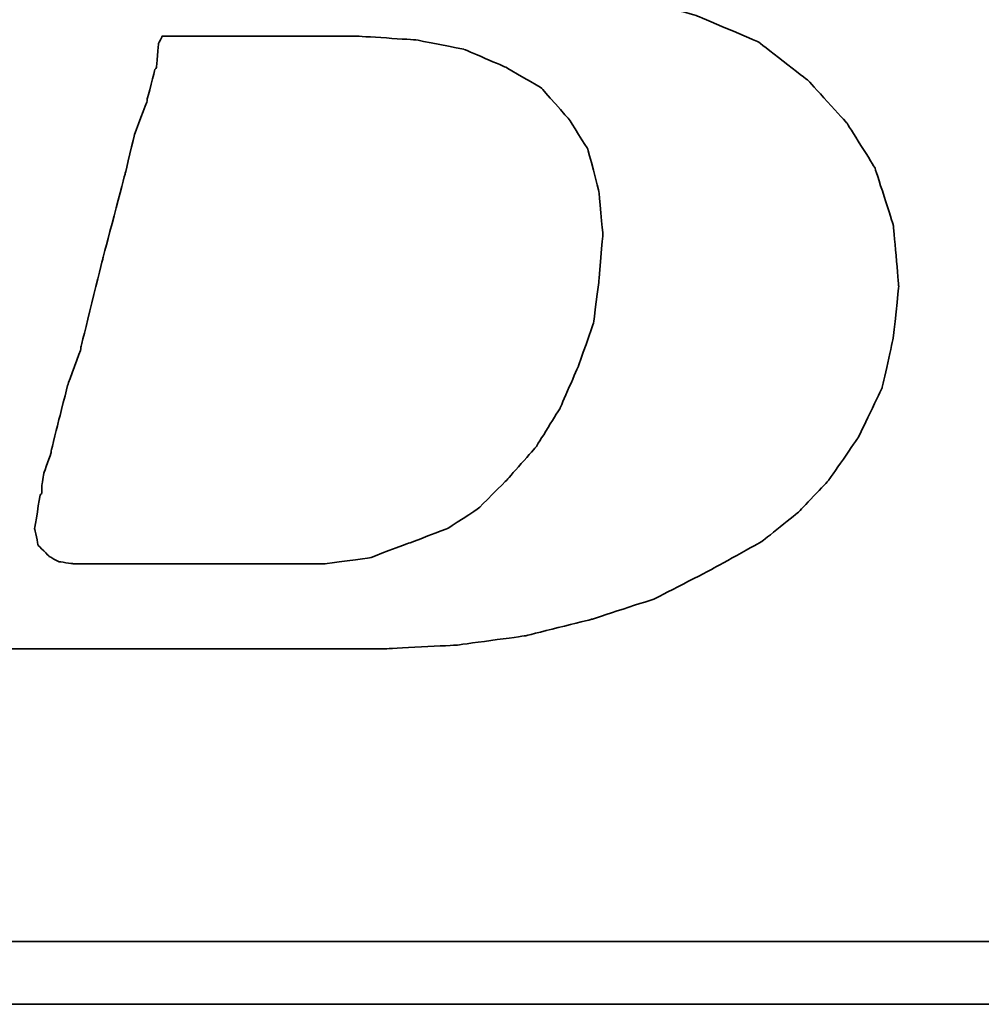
# Model space of a CAD drawing. Header units: millimetres. Extents: x 920 to 1152, y 73 to 151.
# Tile 24 of 50: x 1091.82 to 1092.95, y 94.87 to 96.02. Entities that reach past the tile are written whole.
import ezdxf

# ---------------------------------------------------------------- set-up
doc = ezdxf.new("R2010")
doc.units = ezdxf.units.MM
doc.header["$LTSCALE"] = 0.15
doc.layers.add('DIM', color=4, linetype='CONTINUOUS')
doc.layers.add('layer 1', color=7, linetype='CONTINUOUS')

# ---------------------------------------------------------------- blocks, each defined once
blk = doc.blocks.new('TBI MOTION logo(完整正式版)')
at = {"layer": 'layer 1', "color": 22, "lineweight": 35}
for points, knots in [([(-64.65375, -6.86375), (-64.65375, -6.86375), (-64.84375, -7.29625), (-64.84375, -7.29625), (-64.84375, -7.29625), (-64.84375, -7.29625), (-64.86875, -7.34375), (-64.86875, -7.34375), (-64.86875, -7.34375), (-64.86875, -7.34375), (-64.86875, -7.36875), (-64.86875, -7.36875), (-64.86875, -7.36875), (-64.86875, -7.36875), (-65.15375, -7.65375), (-65.15375, -7.65375), (-65.15375, -7.65375), (-65.15375, -7.65375), (-65.17875, -7.65375), (-65.17875, -7.65375), (-65.17875, -7.65375), (-65.17875, -7.65375), (-65.20375, -7.67875), (-65.20375, -7.67875), (-65.20375, -7.67875), (-65.20375, -7.67875), (-65.58875, -7.87125), (-65.58875, -7.87125), (-65.58875, -7.87125), (-65.58875, -7.87125), (-65.63375, -7.87125), (-65.63375, -7.87125), (-65.63375, -7.87125), (-65.63375, -7.87125), (-65.65875, -7.89375), (-65.65875, -7.89375), (-65.65875, -7.89375), (-65.65875, -7.89375), (-66.09375, -7.94375), (-66.09375, -7.94375), (-66.09375, -7.94375), (-66.09375, -7.94375), (-66.11375, -7.94375), (-66.11375, -7.94375), (-66.11375, -7.94375), (-66.11375, -7.94375), (-66.16375, -7.94375), (-66.16375, -7.94375), (-66.16375, -7.94375), (-66.16375, -7.94375), (-66.30875, -7.94375), (-66.30875, -7.94375), (-66.30875, -7.94375), (-66.30875, -7.94375), (-66.69375, -7.94375), (-66.69375, -7.94375), (-66.69375, -7.94375), (-66.69375, -7.94375), (-67.07375, -7.94375), (-67.07375, -7.94375), (-67.07375, -7.94375), (-67.07375, -7.94375), (-67.12375, -7.94375), (-67.12375, -7.94375), (-67.12375, -7.94375), (-67.12375, -7.94375), (-67.12375, -7.96625), (-67.12375, -7.96625), (-67.12375, -7.96625), (-67.12375, -7.96625), (-67.14875, -7.99125), (-67.14875, -7.99125), (-67.14875, -7.99125), (-67.14875, -7.99125), (-67.24375, -8.34875), (-67.24375, -8.34875), (-67.24375, -8.34875), (-67.24375, -8.34875), (-67.31375, -8.68625), (-67.31375, -8.68625), (-67.31375, -8.68625), (-67.31375, -8.68625), (-67.26875, -8.68625), (-67.26875, -8.68625), (-67.26875, -8.68625), (-67.26875, -8.68625), (-67.07375, -8.68625), (-67.07375, -8.68625), (-67.07375, -8.68625), (-67.07375, -8.68625), (-66.54875, -8.68625), (-66.54875, -8.68625), (-66.54875, -8.68625), (-66.54875, -8.68625), (-65.82625, -8.68625), (-65.82625, -8.68625), (-65.82625, -8.68625), (-65.82625, -8.68625), (-65.01375, -8.68625), (-65.01375, -8.68625), (-65.01375, -8.68625), (-65.01375, -8.68625), (-64.05375, -8.68625), (-64.05375, -8.68625), (-64.05375, -8.68625), (-64.05375, -8.68625), (-62.08375, -8.68625), (-62.08375, -8.68625), (-62.08375, -8.68625), (-62.08375, -8.68625), (-60.06875, -8.68625), (-60.06875, -8.68625), (-60.06875, -8.68625), (-60.06875, -8.68625), (-59.10875, -8.68625), (-59.10875, -8.68625), (-59.10875, -8.68625), (-59.10875, -8.68625), (-58.29375, -8.68625), (-58.29375, -8.68625), (-58.29375, -8.68625), (-58.29375, -8.68625), (-57.57375, -8.68625), (-57.57375, -8.68625), (-57.57375, -8.68625), (-57.57375, -8.68625), (-57.04875, -8.68625), (-57.04875, -8.68625), (-57.04875, -8.68625), (-57.04875, -8.68625), (-56.85375, -8.68625), (-56.85375, -8.68625), (-56.85375, -8.68625), (-56.85375, -8.68625), (-56.70875, -8.68625), (-56.70875, -8.68625), (-56.70875, -8.68625), (-56.70875, -8.68625), (-56.61375, -8.68625), (-56.61375, -8.68625), (-56.61375, -8.68625), (-56.61375, -8.68625), (-56.56875, -8.68625), (-56.56875, -8.68625), (-56.56875, -8.68625), (-56.56875, -8.68625), (-55.65375, -8.63875), (-55.65375, -8.63875), (-55.65375, -8.63875), (-55.65375, -8.63875), (-54.76875, -8.51875), (-54.76875, -8.51875), (-54.76875, -8.51875), (-54.76875, -8.51875), (-53.90375, -8.30375), (-53.90375, -8.30375), (-53.90375, -8.30375), (-53.90375, -8.30375), (-53.08875, -8.03875), (-53.08875, -8.03875), (-53.08875, -8.03875), (-53.08875, -8.03875), (-52.34375, -7.65375), (-52.34375, -7.65375), (-52.34375, -7.65375), (-52.34375, -7.65375), (-51.69875, -7.29625), (-51.69875, -7.29625), (-51.69875, -7.29625), (-51.69875, -7.29625), (-51.21875, -6.91125), (-51.21875, -6.91125), (-51.21875, -6.91125), (-51.21875, -6.91125), (-50.83375, -6.50375), (-50.83375, -6.50375), (-50.83375, -6.50375), (-50.83375, -6.50375), (-50.44875, -5.94875), (-50.44875, -5.94875), (-50.44875, -5.94875), (-50.44875, -5.94875), (-50.13875, -5.30375), (-50.13875, -5.30375), (-50.13875, -5.30375), (-50.13875, -5.30375), (-49.99375, -4.65375), (-49.99375, -4.65375), (-49.99375, -4.65375), (-49.99375, -4.65375), (-49.92375, -3.98375), (-49.92375, -3.98375), (-49.92375, -3.98375), (-49.92375, -3.98375), (-49.99375, -3.19374), (-49.99375, -3.19374), (-49.99375, -3.19374), (-49.99375, -3.19374), (-50.23374, -2.44874), (-50.23374, -2.44874), (-50.23374, -2.44874), (-50.23374, -2.44874), (-50.59375, -1.87374), (-50.59375, -1.87374), (-50.59375, -1.87374), (-50.59375, -1.87374), (-51.09875, -1.31874), (-51.09875, -1.31874), (-51.09875, -1.31874), (-51.09875, -1.31874), (-51.74375, -0.81875), (-51.74375, -0.81875), (-51.74375, -0.81875), (-51.74375, -0.81875), (-52.53875, -0.48125), (-52.53875, -0.48125), (-52.53875, -0.48125), (-52.53875, -0.48125), (-53.47375, -0.21875), (-53.47375, -0.21875), (-53.47375, -0.21875), (-53.47375, -0.21875), (-54.52875, -0.04874), (-54.52875, -0.04874), (-54.52875, -0.04874), (-54.52875, -0.04874), (-55.65375, 0.12125), (-55.65375, 0.12125), (-55.65375, 0.12125), (-55.65375, 0.12125), (-54.50375, 0.28624), (-54.50375, 0.28624), (-54.50375, 0.28624), (-54.50375, 0.28624), (-53.83375, 0.38124), (-53.83375, 0.38124), (-53.83375, 0.38124), (-53.83375, 0.38124), (-53.18375, 0.50125), (-53.18375, 0.50125), (-53.18375, 0.50125), (-53.18375, 0.50125), (-52.55875, 0.66874), (-52.55875, 0.66874), (-52.55875, 0.66874), (-52.55875, 0.66874), (-52.03375, 0.86124), (-52.03375, 0.86124), (-52.03375, 0.86124), (-52.03375, 0.86124), (-51.50374, 1.03124), (-51.50374, 1.03124), (-51.50374, 1.03124), (-51.50374, 1.03124), (-51.09875, 1.27125), (-51.09875, 1.27125), (-51.09875, 1.27125), (-51.09875, 1.27125), (-50.71375, 1.48624), (-50.71375, 1.48624), (-50.71375, 1.48624), (-50.71375, 1.48624), (-50.37625, 1.77625), (-50.37625, 1.77625), (-50.37625, 1.77625), (-50.37625, 1.77625), (-49.82375, 2.37625), (-49.82375, 2.37625), (-49.82375, 2.37625), (-49.82375, 2.37625), (-49.41875, 2.99625), (-49.41875, 2.99625), (-49.41875, 2.99625), (-49.41875, 2.99625), (-49.22375, 3.76625), (-49.22375, 3.76625), (-49.22375, 3.76625), (-49.22375, 3.76625), (-49.15375, 4.50874), (-49.15375, 4.50874), (-49.15375, 4.50874), (-49.15375, 4.50874), (-49.20375, 5.25125), (-49.20375, 5.25125), (-49.20375, 5.25125), (-49.20375, 5.25125), (-49.41875, 5.92625), (-49.41875, 5.92625), (-49.41875, 5.92625), (-49.41875, 5.92625), (-49.77875, 6.47625), (-49.77875, 6.47625), (-49.77875, 6.47625), (-49.77875, 6.47625), (-50.33125, 7.02624), (-50.33125, 7.02624), (-50.33125, 7.02624), (-50.33125, 7.02624), (-51.00125, 7.43625), (-51.00125, 7.43625), (-51.00125, 7.43625), (-51.00125, 7.43625), (-51.79375, 7.72625), (-51.79375, 7.72625), (-51.79375, 7.72625), (-51.79375, 7.72625), (-52.72875, 7.89124), (-52.72875, 7.89124), (-52.72875, 7.89124), (-52.72875, 7.89124), (-53.83375, 7.98625), (-53.83375, 7.98625), (-53.83375, 7.98625), (-53.83375, 7.98625), (-53.92875, 7.98625), (-53.92875, 7.98625), (-53.92875, 7.98625), (-53.92875, 7.98625), (-54.26375, 7.98625), (-54.26375, 7.98625), (-54.26375, 7.98625), (-54.26375, 7.98625), (-54.74375, 7.98625), (-54.74375, 7.98625), (-54.74375, 7.98625), (-54.74375, 7.98625), (-55.36875, 7.98625), (-55.36875, 7.98625), (-55.36875, 7.98625), (-55.36875, 7.98625), (-56.13375, 7.98625), (-56.13375, 7.98625), (-56.13375, 7.98625), (-56.13375, 7.98625), (-56.94875, 7.98625), (-56.94875, 7.98625), (-56.94875, 7.98625), (-56.94875, 7.98625), (-58.77625, 7.98625), (-58.77625, 7.98625), (-58.77625, 7.98625), (-58.77625, 7.98625), (-60.59875, 7.98625), (-60.59875, 7.98625), (-60.59875, 7.98625), (-60.59875, 7.98625), (-61.41375, 7.98625), (-61.41375, 7.98625), (-61.41375, 7.98625), (-61.41375, 7.98625), (-62.17875, 7.98625), (-62.17875, 7.98625), (-62.17875, 7.98625), (-62.17875, 7.98625), (-62.80375, 7.98625), (-62.80375, 7.98625), (-62.80375, 7.98625), (-62.80375, 7.98625), (-63.30625, 7.98625), (-63.30625, 7.98625), (-63.30625, 7.98625), (-63.30625, 7.98625), (-63.57375, 7.98625), (-63.57375, 7.98625), (-63.57375, 7.98625), (-63.57375, 7.98625), (-63.57375, 7.96375), (-63.57375, 7.96375), (-63.57375, 7.96375), (-63.57375, 7.96375), (-63.59875, 7.94125), (-63.59875, 7.94125), (-63.59875, 7.94125), (-63.59875, 7.94125), (-63.69375, 7.55625), (-63.69375, 7.55625), (-63.69375, 7.55625), (-63.69375, 7.55625), (-63.76375, 7.24624), (-63.76375, 7.24624), (-63.76375, 7.24624), (-63.76375, 7.24624), (-63.23875, 7.24624), (-63.23875, 7.24624), (-63.23875, 7.24624), (-63.23875, 7.24624), (-62.75875, 7.24624), (-62.75875, 7.24624), (-62.75875, 7.24624), (-62.75875, 7.24624), (-62.61125, 7.24624), (-62.61125, 7.24624), (-62.61125, 7.24624), (-62.61125, 7.24624), (-62.56625, 7.24624), (-62.56625, 7.24624), (-62.56625, 7.24624), (-62.56625, 7.24624), (-62.22875, 7.24624), (-62.22875, 7.24624), (-62.22875, 7.24624), (-62.22875, 7.24624), (-62.20375, 7.24624), (-62.20375, 7.24624), (-62.20375, 7.24624), (-62.20375, 7.24624), (-62.17875, 7.21875), (-62.17875, 7.21875), (-62.17875, 7.21875), (-62.17875, 7.21875), (-61.96375, 7.17125), (-61.96375, 7.17125), (-61.96375, 7.17125), (-61.96375, 7.17125), (-61.72375, 7.12624), (-61.72375, 7.12624), (-61.72375, 7.12624), (-61.72375, 7.12624), (-61.70375, 7.12624), (-61.70375, 7.12624), (-61.70375, 7.12624), (-61.70375, 7.12624), (-61.55875, 7.07624), (-61.55875, 7.07624), (-61.55875, 7.07624), (-61.55875, 7.07624), (-61.50875, 7.07624), (-61.50875, 7.07624), (-61.50875, 7.07624), (-61.50875, 7.07624), (-61.48375, 7.02624), (-61.48375, 7.02624), (-61.48375, 7.02624), (-61.48375, 7.02624), (-61.31875, 6.83375), (-61.31875, 6.83375), (-61.31875, 6.83375), (-61.31875, 6.83375), (-61.29375, 6.81125), (-61.29375, 6.81125), (-61.29375, 6.81125), (-61.29375, 6.81125), (-61.29375, 6.78625), (-61.29375, 6.78625), (-61.29375, 6.78625), (-61.29375, 6.78625), (-61.19875, 6.50124), (-61.19875, 6.50124), (-61.19875, 6.50124), (-61.19875, 6.50124), (-61.17375, 6.45124), (-61.17375, 6.45124), (-61.17375, 6.45124), (-61.17375, 6.45124), (-61.19875, 6.40625), (-61.19875, 6.40625), (-61.19875, 6.40625), (-61.19875, 6.40625), (-61.26875, 5.99624), (-61.26875, 5.99624), (-61.26875, 5.99624), (-61.26875, 5.99624), (-61.26875, 5.85125), (-61.26875, 5.85125), (-61.26875, 5.85125), (-61.26875, 5.85125), (-61.26875, 5.82625), (-61.26875, 5.82625), (-61.26875, 5.82625), (-61.26875, 5.82625), (-61.29375, 5.80625), (-61.29375, 5.80625), (-61.29375, 5.80625), (-61.29375, 5.80625), (-61.34125, 5.66125), (-61.34125, 5.66125), (-61.34125, 5.66125), (-61.34125, 5.66125), (-61.41375, 5.44625), (-61.41375, 5.44625), (-61.41375, 5.44625), (-61.41375, 5.44625), (-61.48375, 5.15625), (-61.48375, 5.15625), (-61.48375, 5.15625), (-61.48375, 5.15625), (-61.58375, 4.82124), (-61.58375, 4.82124), (-61.58375, 4.82124), (-61.58375, 4.82124), (-61.79875, 4.00375), (-61.79875, 4.00375), (-61.79875, 4.00375), (-61.79875, 4.00375), (-62.05875, 2.99625), (-62.05875, 2.99625), (-62.05875, 2.99625), (-62.05875, 2.99625), (-62.34875, 1.91625), (-62.34875, 1.91625), (-62.34875, 1.91625), (-62.34875, 1.91625), (-62.97375, -0.41124), (-62.97375, -0.41124), (-62.97375, -0.41124), (-62.97375, -0.41124), (-63.59875, -2.75875), (-63.59875, -2.75875), (-63.59875, -2.75875), (-63.59875, -2.75875), (-63.88375, -3.86374), (-63.88375, -3.86374), (-63.88375, -3.86374), (-63.88375, -3.86374), (-64.14875, -4.82374), (-64.14875, -4.82374), (-64.14875, -4.82374), (-64.14875, -4.82374), (-64.36375, -5.64125), (-64.36375, -5.64125), (-64.36375, -5.64125), (-64.36375, -5.64125), (-64.43625, -5.97625), (-64.43625, -5.97625), (-64.43625, -5.97625), (-64.43625, -5.97625), (-64.50875, -6.28625), (-64.50875, -6.28625), (-64.50875, -6.28625), (-64.50875, -6.28625), (-64.50875, -6.30875), (-64.50875, -6.30875), (-64.50875, -6.30875), (-64.50875, -6.30875), (-64.57875, -6.50375), (-64.57875, -6.50375), (-64.57875, -6.50375), (-64.57875, -6.50375), (-64.62875, -6.69625), (-64.62875, -6.69625), (-64.62875, -6.69625), (-64.62875, -6.69625), (-64.62875, -6.76875), (-64.62875, -6.76875), (-64.62875, -6.76875), (-64.62875, -6.76875), (-64.62875, -6.81375), (-64.62875, -6.81375), (-64.62875, -6.81375), (-64.62875, -6.81375), (-64.62875, -6.83875), (-64.62875, -6.83875), (-64.62875, -6.83875), (-64.62875, -6.83875), (-64.65375, -6.86375), (-64.65375, -6.86375)], [0, 0, 0, 0, 0.00719424, 0.00719424, 0.00719424, 0.00719425, 0.01438849, 0.01438849, 0.01438849, 0.0143885, 0.02158273, 0.02158273, 0.02158273, 0.02158274, 0.02877698, 0.02877698, 0.02877698, 0.02877699, 0.03597122, 0.03597122, 0.03597122, 0.03597123, 0.04316547, 0.04316547, 0.04316547, 0.04316548, 0.05035971, 0.05035971, 0.05035971, 0.05035972, 0.05755396, 0.05755396, 0.05755396, 0.05755397, 0.0647482, 0.0647482, 0.0647482, 0.06474821, 0.07194245, 0.07194245, 0.07194245, 0.07194246, 0.07913669, 0.07913669, 0.07913669, 0.0791367, 0.08633094, 0.08633094, 0.08633094, 0.08633095, 0.09352518, 0.09352518, 0.09352518, 0.09352519, 0.10071942, 0.10071942, 0.10071942, 0.10071943, 0.10791367, 0.10791367, 0.10791367, 0.10791368, 0.11510791, 0.11510791, 0.11510791, 0.11510792, 0.12230216, 0.12230216, 0.12230216, 0.12230217, 0.1294964, 0.1294964, 0.1294964, 0.12949641, 0.13669065, 0.13669065, 0.13669065, 0.13669066, 0.14388489, 0.14388489, 0.14388489, 0.1438849, 0.15107914, 0.15107914, 0.15107914, 0.15107915, 0.15827338, 0.15827338, 0.15827338, 0.15827339, 0.16546763, 0.16546763, 0.16546763, 0.16546764, 0.17266187, 0.17266187, 0.17266187, 0.17266188, 0.17985612, 0.17985612, 0.17985612, 0.17985613, 0.18705036, 0.18705036, 0.18705036, 0.18705037, 0.1942446, 0.1942446, 0.1942446, 0.19424461, 0.20143885, 0.20143885, 0.20143885, 0.20143886, 0.20863309, 0.20863309, 0.20863309, 0.2086331, 0.21582734, 0.21582734, 0.21582734, 0.21582735, 0.22302158, 0.22302158, 0.22302158, 0.22302159, 0.23021583, 0.23021583, 0.23021583, 0.23021584, 0.23741007, 0.23741007, 0.23741007, 0.23741008, 0.24460432, 0.24460432, 0.24460432, 0.24460433, 0.25179856, 0.25179856, 0.25179856, 0.25179857, 0.25899281, 0.25899281, 0.25899281, 0.25899282, 0.26618705, 0.26618705, 0.26618705, 0.26618706, 0.27338129, 0.27338129, 0.27338129, 0.2733813, 0.28057554, 0.28057554, 0.28057554, 0.28057555, 0.28776978, 0.28776978, 0.28776978, 0.28776979, 0.29496403, 0.29496403, 0.29496403, 0.29496404, 0.30215827, 0.30215827, 0.30215827, 0.30215828, 0.30935252, 0.30935252, 0.30935252, 0.30935253, 0.31654676, 0.31654676, 0.31654676, 0.31654677, 0.32374101, 0.32374101, 0.32374101, 0.32374102, 0.33093525, 0.33093525, 0.33093525, 0.33093526, 0.3381295, 0.3381295, 0.3381295, 0.33812951, 0.34532374, 0.34532374, 0.34532374, 0.34532375, 0.35251799, 0.35251799, 0.35251799, 0.352518, 0.35971223, 0.35971223, 0.35971223, 0.35971224, 0.36690647, 0.36690647, 0.36690647, 0.36690648, 0.37410072, 0.37410072, 0.37410072, 0.37410073, 0.38129496, 0.38129496, 0.38129496, 0.38129497, 0.38848921, 0.38848921, 0.38848921, 0.38848922, 0.39568345, 0.39568345, 0.39568345, 0.39568346, 0.4028777, 0.4028777, 0.4028777, 0.40287771, 0.41007194, 0.41007194, 0.41007194, 0.41007195, 0.41726619, 0.41726619, 0.41726619, 0.4172662, 0.42446043, 0.42446043, 0.42446043, 0.42446044, 0.43165468, 0.43165468, 0.43165468, 0.43165469, 0.43884892, 0.43884892, 0.43884892, 0.43884893, 0.44604317, 0.44604317, 0.44604317, 0.44604318, 0.45323741, 0.45323741, 0.45323741, 0.45323742, 0.46043165, 0.46043165, 0.46043165, 0.46043166, 0.4676259, 0.4676259, 0.4676259, 0.46762591, 0.47482014, 0.47482014, 0.47482014, 0.47482015, 0.48201439, 0.48201439, 0.48201439, 0.4820144, 0.48920863, 0.48920863, 0.48920863, 0.48920864, 0.49640288, 0.49640288, 0.49640288, 0.49640289, 0.50359712, 0.50359712, 0.50359712, 0.50359713, 0.51079137, 0.51079137, 0.51079137, 0.51079138, 0.51798561, 0.51798561, 0.51798561, 0.51798562, 0.52517986, 0.52517986, 0.52517986, 0.52517987, 0.5323741, 0.5323741, 0.5323741, 0.53237411, 0.53956835, 0.53956835, 0.53956835, 0.53956836, 0.54676259, 0.54676259, 0.54676259, 0.5467626, 0.55395683, 0.55395683, 0.55395683, 0.55395684, 0.56115108, 0.56115108, 0.56115108, 0.56115109, 0.56834532, 0.56834532, 0.56834532, 0.56834533, 0.57553957, 0.57553957, 0.57553957, 0.57553958, 0.58273381, 0.58273381, 0.58273381, 0.58273382, 0.58992806, 0.58992806, 0.58992806, 0.58992807, 0.5971223, 0.5971223, 0.5971223, 0.59712231, 0.60431655, 0.60431655, 0.60431655, 0.60431656, 0.61151079, 0.61151079, 0.61151079, 0.6115108, 0.61870504, 0.61870504, 0.61870504, 0.61870505, 0.62589928, 0.62589928, 0.62589928, 0.62589929, 0.63309353, 0.63309353, 0.63309353, 0.63309354, 0.64028777, 0.64028777, 0.64028777, 0.64028778, 0.64748201, 0.64748201, 0.64748201, 0.64748202, 0.65467626, 0.65467626, 0.65467626, 0.65467627, 0.6618705, 0.6618705, 0.6618705, 0.66187051, 0.66906475, 0.66906475, 0.66906475, 0.66906476, 0.67625899, 0.67625899, 0.67625899, 0.676259, 0.68345324, 0.68345324, 0.68345324, 0.68345325, 0.69064748, 0.69064748, 0.69064748, 0.69064749, 0.69784173, 0.69784173, 0.69784173, 0.69784174, 0.70503597, 0.70503597, 0.70503597, 0.70503598, 0.71223022, 0.71223022, 0.71223022, 0.71223023, 0.71942446, 0.71942446, 0.71942446, 0.71942447, 0.72661871, 0.72661871, 0.72661871, 0.72661872, 0.73381295, 0.73381295, 0.73381295, 0.73381296, 0.74100719, 0.74100719, 0.74100719, 0.7410072, 0.74820144, 0.74820144, 0.74820144, 0.74820145, 0.75539568, 0.75539568, 0.75539568, 0.75539569, 0.76258993, 0.76258993, 0.76258993, 0.76258994, 0.76978417, 0.76978417, 0.76978417, 0.76978418, 0.77697842, 0.77697842, 0.77697842, 0.77697843, 0.78417266, 0.78417266, 0.78417266, 0.78417267, 0.79136691, 0.79136691, 0.79136691, 0.79136692, 0.79856115, 0.79856115, 0.79856115, 0.79856116, 0.8057554, 0.8057554, 0.8057554, 0.80575541, 0.81294964, 0.81294964, 0.81294964, 0.81294965, 0.82014388, 0.82014388, 0.82014388, 0.82014389, 0.82733813, 0.82733813, 0.82733813, 0.82733814, 0.83453237, 0.83453237, 0.83453237, 0.83453238, 0.84172662, 0.84172662, 0.84172662, 0.84172663, 0.84892086, 0.84892086, 0.84892086, 0.84892087, 0.85611511, 0.85611511, 0.85611511, 0.85611512, 0.86330935, 0.86330935, 0.86330935, 0.86330936, 0.8705036, 0.8705036, 0.8705036, 0.87050361, 0.87769784, 0.87769784, 0.87769784, 0.87769785, 0.88489209, 0.88489209, 0.88489209, 0.8848921, 0.89208633, 0.89208633, 0.89208633, 0.89208634, 0.89928058, 0.89928058, 0.89928058, 0.89928059, 0.90647482, 0.90647482, 0.90647482, 0.90647483, 0.91366906, 0.91366906, 0.91366906, 0.91366907, 0.92086331, 0.92086331, 0.92086331, 0.92086332, 0.92805755, 0.92805755, 0.92805755, 0.92805756, 0.9352518, 0.9352518, 0.9352518, 0.93525181, 0.94244604, 0.94244604, 0.94244604, 0.94244605, 0.94964029, 0.94964029, 0.94964029, 0.9496403, 0.95683453, 0.95683453, 0.95683453, 0.95683454, 0.96402878, 0.96402878, 0.96402878, 0.96402879, 0.97122302, 0.97122302, 0.97122302, 0.97122303, 0.97841727, 0.97841727, 0.97841727, 0.97841728, 0.98561151, 0.98561151, 0.98561151, 0.98561152, 0.99280576, 0.99280576, 0.99280576, 0.99280577, 1, 1, 1, 1]), ([(-61.03125, -6.57375), (-61.03125, -6.57375), (-61.03125, -6.67125), (-61.03125, -6.67125), (-61.03125, -6.67125), (-61.03125, -6.67125), (-61.05375, -6.69625), (-61.05375, -6.69625), (-61.05375, -6.69625), (-61.05375, -6.69625), (-61.12375, -7.12875), (-61.12375, -7.12875), (-61.12375, -7.12875), (-61.12375, -7.12875), (-61.07875, -7.34375), (-61.07875, -7.34375), (-61.07875, -7.34375), (-61.07875, -7.34375), (-60.93375, -7.48875), (-60.93375, -7.48875), (-60.93375, -7.48875), (-60.93375, -7.48875), (-60.81375, -7.55625), (-60.81375, -7.55625), (-60.81375, -7.55625), (-60.81375, -7.55625), (-60.62375, -7.58375), (-60.62375, -7.58375), (-60.62375, -7.58375), (-60.62375, -7.58375), (-60.30875, -7.58375), (-60.30875, -7.58375), (-60.30875, -7.58375), (-60.30875, -7.58375), (-59.97375, -7.58375), (-59.97375, -7.58375), (-59.97375, -7.58375), (-59.97375, -7.58375), (-59.87875, -7.58375), (-59.87875, -7.58375), (-59.87875, -7.58375), (-59.87875, -7.58375), (-59.63625, -7.58375), (-59.63625, -7.58375), (-59.63625, -7.58375), (-59.63625, -7.58375), (-58.96875, -7.58375), (-58.96875, -7.58375), (-58.96875, -7.58375), (-58.96875, -7.58375), (-58.29375, -7.58375), (-58.29375, -7.58375), (-58.29375, -7.58375), (-58.29375, -7.58375), (-58.05375, -7.58375), (-58.05375, -7.58375), (-58.05375, -7.58375), (-58.05375, -7.58375), (-57.98375, -7.58375), (-57.98375, -7.58375), (-57.98375, -7.58375), (-57.98375, -7.58375), (-57.35875, -7.58375), (-57.35875, -7.58375), (-57.35875, -7.58375), (-57.35875, -7.58375), (-56.78375, -7.50875), (-56.78375, -7.50875), (-56.78375, -7.50875), (-56.78375, -7.50875), (-56.27875, -7.31875), (-56.27875, -7.31875), (-56.27875, -7.31875), (-56.27875, -7.31875), (-55.77375, -7.12875), (-55.77375, -7.12875), (-55.77375, -7.12875), (-55.77375, -7.12875), (-55.36875, -6.86375), (-55.36875, -6.86375), (-55.36875, -6.86375), (-55.36875, -6.86375), (-55.00875, -6.50375), (-55.00875, -6.50375), (-55.00875, -6.50375), (-55.00875, -6.50375), (-54.62375, -6.06875), (-54.62375, -6.06875), (-54.62375, -6.06875), (-54.62375, -6.06875), (-54.31375, -5.56875), (-54.31375, -5.56875), (-54.31375, -5.56875), (-54.31375, -5.56875), (-54.07375, -5.01625), (-54.07375, -5.01625), (-54.07375, -5.01625), (-54.07375, -5.01625), (-53.87875, -4.46374), (-53.87875, -4.46374), (-53.87875, -4.46374), (-53.87875, -4.46374), (-53.80875, -3.91375), (-53.80875, -3.91375), (-53.80875, -3.91375), (-53.80875, -3.91375), (-53.75875, -3.31375), (-53.75875, -3.31375), (-53.75875, -3.31375), (-53.75875, -3.31375), (-53.80875, -2.75875), (-53.80875, -2.75875), (-53.80875, -2.75875), (-53.80875, -2.75875), (-53.95375, -2.20875), (-53.95375, -2.20875), (-53.95375, -2.20875), (-53.95375, -2.20875), (-54.19375, -1.82625), (-54.19375, -1.82625), (-54.19375, -1.82625), (-54.19375, -1.82625), (-54.55375, -1.41875), (-54.55375, -1.41875), (-54.55375, -1.41875), (-54.55375, -1.41875), (-55.00875, -1.15125), (-55.00875, -1.15125), (-55.00875, -1.15125), (-55.00875, -1.15125), (-55.56125, -0.91375), (-55.56125, -0.91375), (-55.56125, -0.91375), (-55.56125, -0.91375), (-56.18125, -0.79375), (-56.18125, -0.79375), (-56.18125, -0.79375), (-56.18125, -0.79375), (-56.94875, -0.74374), (-56.94875, -0.74374), (-56.94875, -0.74374), (-56.94875, -0.74374), (-56.99875, -0.74374), (-56.99875, -0.74374), (-56.99875, -0.74374), (-56.99875, -0.74374), (-57.09375, -0.74374), (-57.09375, -0.74374), (-57.09375, -0.74374), (-57.09375, -0.74374), (-57.38375, -0.74374), (-57.38375, -0.74374), (-57.38375, -0.74374), (-57.38375, -0.74374), (-57.76875, -0.74374), (-57.76875, -0.74374), (-57.76875, -0.74374), (-57.76875, -0.74374), (-58.24625, -0.74374), (-58.24625, -0.74374), (-58.24625, -0.74374), (-58.24625, -0.74374), (-58.72875, -0.74374), (-58.72875, -0.74374), (-58.72875, -0.74374), (-58.72875, -0.74374), (-59.20875, -0.74374), (-59.20875, -0.74374), (-59.20875, -0.74374), (-59.20875, -0.74374), (-59.46875, -0.74374), (-59.46875, -0.74374), (-59.46875, -0.74374), (-59.46875, -0.74374), (-59.51625, -0.83875), (-59.51625, -0.83875), (-59.51625, -0.83875), (-59.51625, -0.83875), (-59.54375, -1.15125), (-59.54375, -1.15125), (-59.54375, -1.15125), (-59.54375, -1.15125), (-59.56375, -1.17874), (-59.56375, -1.17874), (-59.56375, -1.17874), (-59.56375, -1.17874), (-59.66375, -1.55875), (-59.66375, -1.55875), (-59.66375, -1.55875), (-59.66375, -1.55875), (-59.66375, -1.58375), (-59.66375, -1.58375), (-59.66375, -1.58375), (-59.66375, -1.58375), (-59.82875, -2.01874), (-59.82875, -2.01874), (-59.82875, -2.01874), (-59.82875, -2.01874), (-59.94875, -2.52125), (-59.94875, -2.52125), (-59.94875, -2.52125), (-59.94875, -2.52125), (-60.23875, -3.62375), (-60.23875, -3.62375), (-60.23875, -3.62375), (-60.23875, -3.62375), (-60.52375, -4.77624), (-60.52375, -4.77624), (-60.52375, -4.77624), (-60.52375, -4.77624), (-60.52375, -4.79874), (-60.52375, -4.79874), (-60.52375, -4.79874), (-60.52375, -4.79874), (-60.69125, -5.25375), (-60.69125, -5.25375), (-60.69125, -5.25375), (-60.69125, -5.25375), (-60.81375, -5.73625), (-60.81375, -5.73625), (-60.81375, -5.73625), (-60.81375, -5.73625), (-60.90875, -6.11875), (-60.90875, -6.11875), (-60.90875, -6.11875), (-60.90875, -6.11875), (-60.90875, -6.14375), (-60.90875, -6.14375), (-60.90875, -6.14375), (-60.90875, -6.14375), (-61.00375, -6.40875), (-61.00375, -6.40875), (-61.00375, -6.40875), (-61.00375, -6.40875), (-61.03125, -6.57375), (-61.03125, -6.57375)], [0, 0, 0, 0, 0.01694915, 0.01694915, 0.01694915, 0.01694916, 0.03389831, 0.03389831, 0.03389831, 0.03389832, 0.05084746, 0.05084746, 0.05084746, 0.05084747, 0.06779661, 0.06779661, 0.06779661, 0.06779662, 0.08474576, 0.08474576, 0.08474576, 0.08474577, 0.10169492, 0.10169492, 0.10169492, 0.10169493, 0.11864407, 0.11864407, 0.11864407, 0.11864408, 0.13559322, 0.13559322, 0.13559322, 0.13559323, 0.15254237, 0.15254237, 0.15254237, 0.15254238, 0.16949153, 0.16949153, 0.16949153, 0.16949154, 0.18644068, 0.18644068, 0.18644068, 0.18644069, 0.20338983, 0.20338983, 0.20338983, 0.20338984, 0.22033898, 0.22033898, 0.22033898, 0.22033899, 0.23728814, 0.23728814, 0.23728814, 0.23728815, 0.25423729, 0.25423729, 0.25423729, 0.2542373, 0.27118644, 0.27118644, 0.27118644, 0.27118645, 0.28813559, 0.28813559, 0.28813559, 0.2881356, 0.30508475, 0.30508475, 0.30508475, 0.30508476, 0.3220339, 0.3220339, 0.3220339, 0.32203391, 0.33898305, 0.33898305, 0.33898305, 0.33898306, 0.3559322, 0.3559322, 0.3559322, 0.35593221, 0.37288136, 0.37288136, 0.37288136, 0.37288137, 0.38983051, 0.38983051, 0.38983051, 0.38983052, 0.40677966, 0.40677966, 0.40677966, 0.40677967, 0.42372881, 0.42372881, 0.42372881, 0.42372882, 0.44067797, 0.44067797, 0.44067797, 0.44067798, 0.45762712, 0.45762712, 0.45762712, 0.45762713, 0.47457627, 0.47457627, 0.47457627, 0.47457628, 0.49152542, 0.49152542, 0.49152542, 0.49152543, 0.50847458, 0.50847458, 0.50847458, 0.50847459, 0.52542373, 0.52542373, 0.52542373, 0.52542374, 0.54237288, 0.54237288, 0.54237288, 0.54237289, 0.55932203, 0.55932203, 0.55932203, 0.55932204, 0.57627119, 0.57627119, 0.57627119, 0.5762712, 0.59322034, 0.59322034, 0.59322034, 0.59322035, 0.61016949, 0.61016949, 0.61016949, 0.6101695, 0.62711864, 0.62711864, 0.62711864, 0.62711865, 0.6440678, 0.6440678, 0.6440678, 0.64406781, 0.66101695, 0.66101695, 0.66101695, 0.66101696, 0.6779661, 0.6779661, 0.6779661, 0.67796611, 0.69491525, 0.69491525, 0.69491525, 0.69491526, 0.71186441, 0.71186441, 0.71186441, 0.71186442, 0.72881356, 0.72881356, 0.72881356, 0.72881357, 0.74576271, 0.74576271, 0.74576271, 0.74576272, 0.76271186, 0.76271186, 0.76271186, 0.76271187, 0.77966102, 0.77966102, 0.77966102, 0.77966103, 0.79661017, 0.79661017, 0.79661017, 0.79661018, 0.81355932, 0.81355932, 0.81355932, 0.81355933, 0.83050847, 0.83050847, 0.83050847, 0.83050848, 0.84745763, 0.84745763, 0.84745763, 0.84745764, 0.86440678, 0.86440678, 0.86440678, 0.86440679, 0.88135593, 0.88135593, 0.88135593, 0.88135594, 0.89830508, 0.89830508, 0.89830508, 0.89830509, 0.91525424, 0.91525424, 0.91525424, 0.91525425, 0.93220339, 0.93220339, 0.93220339, 0.9322034, 0.94915254, 0.94915254, 0.94915254, 0.94915255, 0.96610169, 0.96610169, 0.96610169, 0.9661017, 0.98305085, 0.98305085, 0.98305085, 0.98305086, 1, 1, 1, 1]), ([(75.90875, -9.47875), (75.90875, -9.47875), (75.90875, -12.28625), (75.90875, -12.28625), (75.90875, -12.28625), (75.90875, -12.28625), (75.90875, -12.47875), (75.90875, -12.47875), (75.90875, -12.47875), (75.90875, -12.47875), (75.71625, -12.47875), (75.71625, -12.47875), (75.71625, -12.47875), (75.71625, -12.47875), (-88.32875, -12.47875), (-88.32875, -12.47875), (-88.32875, -12.47875), (-88.32875, -12.47875), (-88.32875, -13.29375), (-88.32875, -13.29375), (-88.32875, -13.29375), (-88.32875, -13.29375), (82.89125, -13.29375), (82.89125, -13.29375), (82.89125, -13.29375), (82.89125, -13.29375), (75.90875, -9.47875), (75.90875, -9.47875)], [0, 0, 0, 0, 0.14285714, 0.14285714, 0.14285714, 0.14285715, 0.28571429, 0.28571429, 0.28571429, 0.2857143, 0.42857143, 0.42857143, 0.42857143, 0.42857144, 0.57142857, 0.57142857, 0.57142857, 0.57142858, 0.71428571, 0.71428571, 0.71428571, 0.71428572, 0.85714286, 0.85714286, 0.85714286, 0.85714287, 1, 1, 1, 1])]:
    blk.add_open_spline(points, degree=3, knots=knots, dxfattribs=at)

msp = doc.modelspace()

# ---------------------------------------------------------------- block references
at = {"layer": 'DIM', "color": 7, "xscale": 0.090033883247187, "yscale": 0.090033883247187, "zscale": 0.090033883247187}
msp.add_blockref('TBI MOTION logo(完整正式版)', (1097.3437, 96.0648), dxfattribs=at)

doc.saveas('drawing.dxf')
